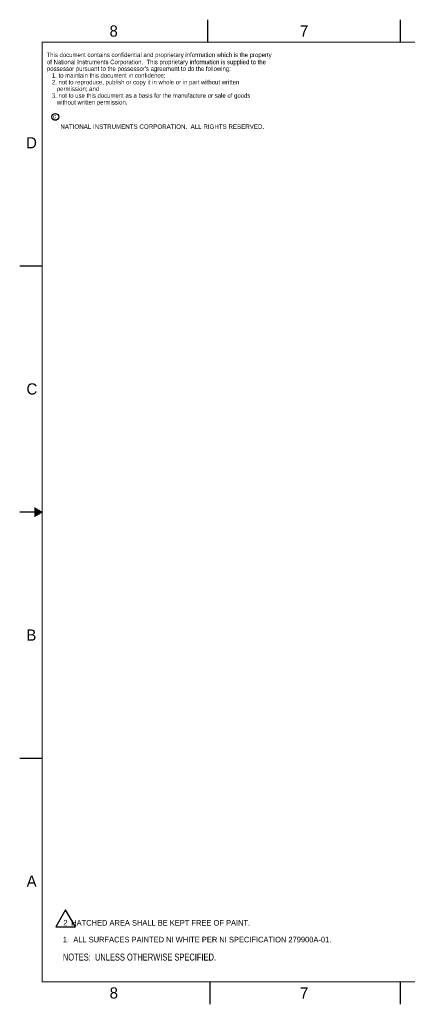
# Model space of a CAD drawing. Header units: inches. Extents: x 0 to 34, y 0 to 22.
# Tile 1 of 14: x 0 to 8.7, y 0 to 22. Entities that reach past the tile are written whole.
import ezdxf

# ---------------------------------------------------------------- set-up
doc = ezdxf.new("R2010")
doc.units = ezdxf.units.IN
doc.header["$LTSCALE"] = 1.87
doc.header["$MEASUREMENT"] = 0
doc.layers.get('0').update_dxf_attribs({"linetype": 'CONTINUOUS'})
doc.layers.add('DETAIL', color=7, linetype='CONTINUOUS')
doc.styles.get("Standard").update_dxf_attribs({"font": 'txt', "width": 0.8})
doc.styles.add('TEXTSTYLE_2', font='txt')

# ---------------------------------------------------------------- blocks, each defined once
blk = doc.blocks.new('TEXT_TRIANGLE_SMALL_BL1', base_point=(1.025, 1.92))
at = {"color": 2, "linetype": 'CONTINUOUS'}
for p, q in [((1.025, 2.108), (0.809, 1.733)), ((1.242, 1.733), (1.025, 2.108)), ((0.809, 1.733), (1.242, 1.733))]:
    blk.add_line(p, q, dxfattribs=at)
at = {"color": 2, "linetype": 'CONTINUOUS', "width": 0.8}
blk.add_text('2', height=0.125, dxfattribs=at).set_placement((0.974, 1.761))

msp = doc.modelspace()

# ---------------------------------------------------------------- linework, layer by layer
at = {"layer": 'DETAIL', "color": 2, "linetype": 'CONTINUOUS'}
for p, q in [((4.2, 21.5), (4.2, 22)), ((8.5, 21.5), (8.5, 22)), ((0, 16.5), (0.5, 16.5)), ((0.5, 11), (0, 11)), ((0.3303, 11.09), (0.3441, 11.09)), ((0.3303, 11.08), (0.3614, 11.08)), ((0.3303, 11.07), (0.3787, 11.07)), ((0.3303, 11.06), (0.3961, 11.06)), ((0.3303, 11.05), (0.4134, 11.05)), ((0.3303, 11.04), (0.4307, 11.04)), ((0.3303, 11.03), (0.448, 11.03)), ((0.3303, 11.02), (0.4653, 11.02)), ((0.3303, 11.01), (0.4827, 11.01)), ((0.3303, 10.99), (0.4827, 10.99)), ((0.3303, 10.98), (0.4653, 10.98)), ((0.3303, 10.97), (0.448, 10.97)), ((0.3303, 10.96), (0.4307, 10.96)), ((0.3303, 10.95), (0.4134, 10.95)), ((0.3303, 10.94), (0.3961, 10.94)), ((0.3303, 10.93), (0.3787, 10.93)), ((0.3303, 10.92), (0.3614, 10.92)), ((0.3303, 10.91), (0.3441, 10.91)), ((0, 5.5), (0.5, 5.5)), ((4.25, 0), (4.25, 0.5)), ((8.5, 0), (8.5, 0.5))]:
    msp.add_line(p, q, dxfattribs=at)
at = {"layer": 'DETAIL', "color": 7, "linetype": 'CONTINUOUS', "const_width": 0.02}
for points in [[(0.5, 21.5), (0.5, 0.5)], [(33.5, 21.5), (0.5, 21.5)], [(0.5, 0.5), (33.5, 0.5)]]:
    msp.add_lwpolyline(points, dxfattribs=at)
at = {"layer": 'DETAIL', "color": 2, "linetype": 'CONTINUOUS'}
msp.add_circle((0.7951, 19.8278), 0.0754, dxfattribs=at)

# ---------------------------------------------------------------- block references
at = {"color": 2, "linetype": 'CONTINUOUS'}
msp.add_blockref('TEXT_TRIANGLE_SMALL_BL1', (1.0252, 1.9203), dxfattribs=at)

# ---------------------------------------------------------------- texts
at = {"layer": 'DETAIL', "color": 2, "linetype": 'CONTINUOUS', "attachment_point": 1, "line_spacing_factor": 0.9, "style": 'TEXTSTYLE_2'}
for s, insert, char_height, width in [('8', (2.0046, 21.8713), 0.25, 0.25), ('7', (6.2556, 21.8743), 0.25, 0.25), ('c', (0.7457, 19.8939), 0.1, 0.1), ('NATIONAL INSTRUMENTS CORPORATION.  ALL RIGHTS RESERVED.', (0.9071, 19.6611), 0.1, 5.5), ('D', (0.1424, 19.375), 0.25, 0.25), ('C', (0.1508, 13.8746), 0.25, 0.25), ('B', (0.1483, 8.3757), 0.25, 0.25), ('A', (0.1541, 2.8761), 0.25, 0.25), ('8', (2.0074, 0.3791), 0.25, 0.25), ('7', (6.2552, 0.3787), 0.25, 0.25)]:
    msp.add_mtext(s, dxfattribs=dict(at, insert=insert, char_height=char_height, width=width))
at = {"layer": 'DETAIL', "color": 2, "linetype": 'CONTINUOUS', "attachment_point": 1, "line_spacing_factor": 0.9}
for s, insert, char_height, width in [('This document contains confidential and proprietary information which is the property', (0.599, 21.2641), 0.1, 6.8), ("of National Instruments Corporation.  This proprietary information is supplied to the\\Ppossessor pursuant to the possessor's agreement to do the following:\\P   1. to maintain this document in confidence;\\P   2. not to reproduce, publish or copy it in whole or in part without written\\P      permission; and\\P   3. not to use this document as a basis for the manufacture or sale of goods\\P      without written permission.", (0.6067, 21.1051), 0.1, 6.8), ('    HATCHED AREA SHALL BE KEPT FREE OF PAINT.\\P \\P1.  ALL SURFACES PAINTED NI WHITE PER NI SPECIFICATION 279900A-01.\\P \\P\\H0.15625;NOTES:  UNLESS OTHERWISE SPECIFIED.', (0.9636, 1.8835), 0.125, 6.6)]:
    msp.add_mtext(s, dxfattribs=dict(at, insert=insert, char_height=char_height, width=width))

doc.saveas('drawing.dxf')
